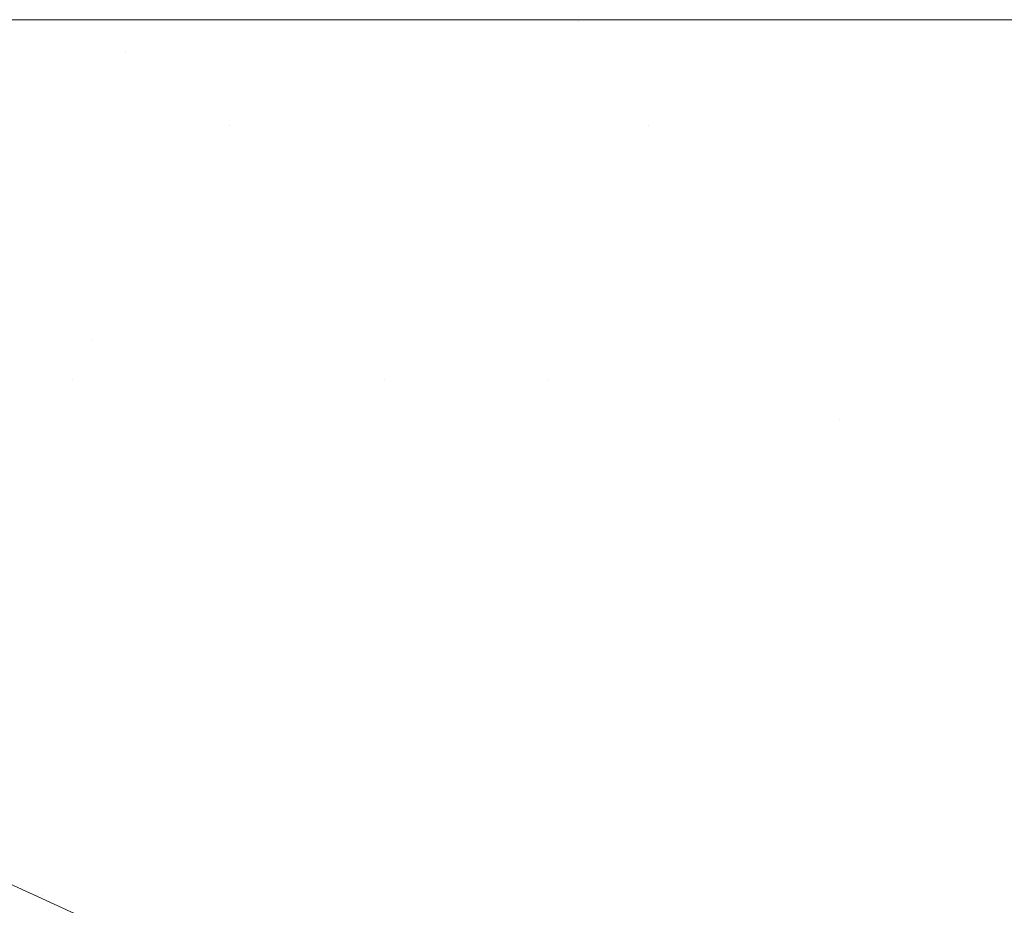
# Model space of a CAD drawing. Header units: centimetres. Extents: x -62 to 63, y 4 to 6.
# Tile 254 of 256: x -20.0695 to -20.0334, y 5.9677 to 6.0002. Entities that reach past the tile are written whole.
import ezdxf

# ---------------------------------------------------------------- set-up
doc = ezdxf.new("R2010")
doc.units = ezdxf.units.CM
doc.header["$LTSCALE"] = 2.54
doc.layers.add('Lucido design-1', color=7, linetype='Continuous')

# ---------------------------------------------------------------- blocks, each defined once
blk = doc.blocks.new('Gruppo-4-1')
at = {"color": 7, "linetype": 'Continuous', "lineweight": 9}
for points, invisible_edges in [([(-61.851453, 6.000144, -2276.319046), (-11.919521, 6.000212, -2276.32217), (-36.885487, 6.000212, -2276.32217)], 9), ([(-61.851453, 6.000144, -2276.319046), (62.978378, 6.000144, -2276.319046), (13.046446, 6.000212, -2276.32217), (-11.919521, 6.000212, -2276.32217)], 11), ([(-61.851453, 6.000144, -2276.319046), (-61.851453, 6.000117, -2276.317808), (62.978378, 6.000117, -2276.317808), (62.978378, 6.000144, -2276.319046)], 10), ([(62.978378, 6.000117, -2276.317808), (-61.851453, 6.000117, -2276.317808), (-61.851453, 5.999831, -2276.313454), (62.978378, 5.999831, -2276.313454)], 5), ([(-36.885487, 6.000212, -2276.32217), (-20.044865, 6.000212, -2276.559498), (-20.053408, 6.000212, -2276.562274), (-20.068416, 6.000212, -2276.567152)], 9), ([(-20.068416, 6.000212, -2276.567152), (-20.089236, 6.000212, -2276.574814), (-36.885487, 6.000212, -2276.32217)], 10), ([(-36.885487, 6.000212, -2276.32217), (-20.018401, 6.000212, -2276.552008), (-20.044865, 6.000212, -2276.559498)], 9), ([(-36.885487, 6.000212, -2276.32217), (-19.988853, 6.000212, -2276.544859), (-20.018401, 6.000212, -2276.552008)], 9), ([(-36.885487, 6.000212, -2276.32217), (-19.956145, 6.000212, -2276.538267), (-19.97734, 6.000212, -2276.542539), (-19.988853, 6.000212, -2276.544859)], 9), ([(-36.885487, 6.000212, -2276.32217), (-19.920337, 6.000212, -2276.532478), (-19.956145, 6.000212, -2276.538267)], 9), ([(-36.885487, 6.000212, -2276.32217), (-19.881663, 6.000212, -2276.527754), (-19.902965, 6.000212, -2276.530356)], 9), ([(-19.902965, 6.000212, -2276.530356), (-19.920337, 6.000212, -2276.532478), (-36.885487, 6.000212, -2276.32217)], 10), ([(-36.885487, 6.000212, -2276.32217), (-19.797695, 6.000212, -2276.522484), (-19.833747, 6.000212, -2276.524053)], 9), ([(-36.885487, 6.000212, -2276.32217), (-19.840565, 6.000212, -2276.52435), (-19.881663, 6.000212, -2276.527754)], 9), ([(-19.77134, 6.000212, -2276.52217), (-19.797695, 6.000212, -2276.522484), (-36.885487, 6.000212, -2276.32217), (-11.919521, 6.000212, -2276.32217)], 10), ([(-19.833747, 6.000212, -2276.524053), (-19.840565, 6.000212, -2276.52435), (-36.885487, 6.000212, -2276.32217)], 10), ([(-20.089236, 6.000212, -2276.574814), (-20.068416, 6.000212, -2276.567152), (-20.049035, 6.000163, -2276.564669), (-20.120044, 6.000163, -2276.592717)], 14), ([(-20.049035, 6.000163, -2276.564669), (-20.044635, 6.000017, -2276.567165), (-20.114518, 6.000017, -2276.594769), (-20.120044, 6.000163, -2276.592717)], 15), ([(-20.109009, 5.999774, -2276.596814), (-20.114518, 6.000017, -2276.594769), (-20.044635, 6.000017, -2276.567165), (-20.040247, 5.999774, -2276.569654)], 15), ([(-20.068416, 6.000212, -2276.567152), (-20.053408, 6.000212, -2276.562274), (-20.049035, 6.000163, -2276.564669)], 10), ([(-20.049035, 6.000163, -2276.564669), (-20.053408, 6.000212, -2276.562274), (-20.044865, 6.000212, -2276.559498)], 9), ([(-19.974151, 6.000163, -2276.545203), (-20.049035, 6.000163, -2276.564669), (-20.018401, 6.000212, -2276.552008), (-19.988853, 6.000212, -2276.544859)], 11), ([(-20.049035, 6.000163, -2276.564669), (-20.044865, 6.000212, -2276.559498), (-20.018401, 6.000212, -2276.552008)], 9), ([(-19.974151, 6.000163, -2276.545203), (-19.970937, 6.000017, -2276.548007), (-20.044635, 6.000017, -2276.567165), (-20.049035, 6.000163, -2276.564669)], 15), ([(-20.040247, 5.999774, -2276.569654), (-20.044635, 6.000017, -2276.567165), (-19.970937, 6.000017, -2276.548007), (-19.967733, 5.999774, -2276.550803)], 15), ([(62.978378, 5.999831, -2276.313454), (-61.851453, 5.999831, -2276.313454), (-61.851453, 5.999356, -2276.309117), (62.978378, 5.999356, -2276.309117)], 5), ([(-20.040247, 5.999774, -2276.569654), (-20.035879, 5.999434, -2276.572131), (-20.103524, 5.999434, -2276.59885), (-20.109009, 5.999774, -2276.596814)], 15), ([(-19.967733, 5.999774, -2276.550803), (-19.964543, 5.999434, -2276.553587), (-20.035879, 5.999434, -2276.572131), (-20.040247, 5.999774, -2276.569654)], 15), ([(62.978378, 5.999356, -2276.309117), (-61.851453, 5.999356, -2276.309117), (-61.851453, 5.998693, -2276.304805), (62.978378, 5.998693, -2276.304805)], 5), ([(-20.103524, 5.999434, -2276.59885), (-20.035879, 5.999434, -2276.572131), (-20.06566, 5.998999, -2276.586691)], 11), ([(-20.06566, 5.998999, -2276.586691), (-20.09807, 5.998999, -2276.600875), (-20.103524, 5.999434, -2276.59885)], 11), ([(-20.035879, 5.999434, -2276.572131), (-20.031536, 5.998999, -2276.574594), (-20.06566, 5.998999, -2276.586691)], 11), ([(-20.031536, 5.998999, -2276.574594), (-20.035879, 5.999434, -2276.572131), (-19.964543, 5.999434, -2276.553587), (-19.961371, 5.998999, -2276.556354)], 15), ([(-20.060784, 5.99847, -2276.588935), (-20.092657, 5.99847, -2276.602884), (-20.09807, 5.998999, -2276.600875), (-20.06566, 5.998999, -2276.586691)], 15), ([(-20.06566, 5.998999, -2276.586691), (-20.031536, 5.998999, -2276.574594), (-20.027225, 5.99847, -2276.577039), (-20.060784, 5.99847, -2276.588935)], 15), ([(62.978378, 5.998693, -2276.304805), (-61.851453, 5.998693, -2276.304805), (-61.851453, 5.997842, -2276.300526), (62.978378, 5.997842, -2276.300526)], 5), ([(-20.05595, 5.997848, -2276.59116), (-20.087291, 5.997848, -2276.604877), (-20.092657, 5.99847, -2276.602884), (-20.060784, 5.99847, -2276.588935)], 15), ([(-20.060784, 5.99847, -2276.588935), (-20.027225, 5.99847, -2276.577039), (-20.022952, 5.997848, -2276.579463), (-20.05595, 5.997848, -2276.59116)], 15), ([(62.978378, 5.997842, -2276.300526), (-61.851453, 5.997842, -2276.300526), (-61.851453, 5.996805, -2276.296288), (62.978378, 5.996805, -2276.296288)], 5), ([(-20.051165, 5.997135, -2276.593363), (-20.081979, 5.997135, -2276.606849), (-20.087291, 5.997848, -2276.604877), (-20.05595, 5.997848, -2276.59116)], 15), ([(-20.05595, 5.997848, -2276.59116), (-20.022952, 5.997848, -2276.579463), (-20.018722, 5.997135, -2276.581862), (-20.051165, 5.997135, -2276.593363)], 15), ([(-20.081979, 5.997135, -2276.606849), (-20.051165, 5.997135, -2276.593363), (-20.061835, 5.996334, -2276.601924)], 11), ([(-20.061835, 5.996334, -2276.601924), (-20.076729, 5.996334, -2276.608798), (-20.081979, 5.997135, -2276.606849)], 11), ([(-20.051165, 5.997135, -2276.593363), (-20.046436, 5.996334, -2276.59554), (-20.061835, 5.996334, -2276.601924)], 11), ([(-20.046436, 5.996334, -2276.59554), (-20.051165, 5.997135, -2276.593363), (-20.018722, 5.997135, -2276.581862), (-20.01454, 5.996334, -2276.584234)], 15), ([(62.978378, 5.996805, -2276.296288), (-61.851453, 5.996805, -2276.296288), (-61.851453, 5.995584, -2276.292099), (62.978378, 5.995584, -2276.292099)], 5), ([(-20.056906, 5.995446, -2276.603964), (-20.071547, 5.995446, -2276.610721), (-20.076729, 5.996334, -2276.608798), (-20.061835, 5.996334, -2276.601924)], 15), ([(-20.061835, 5.996334, -2276.601924), (-20.046436, 5.996334, -2276.59554), (-20.041768, 5.995446, -2276.597689), (-20.056906, 5.995446, -2276.603964)], 15), ([(-20.046436, 5.996334, -2276.59554), (-20.01454, 5.996334, -2276.584234), (-20.026237, 5.995446, -2276.591894)], 11), ([(-20.026237, 5.995446, -2276.591894), (-20.041768, 5.995446, -2276.597689), (-20.046436, 5.996334, -2276.59554)], 11), ([(62.978378, 5.995584, -2276.292099), (-61.851453, 5.995584, -2276.292099), (-61.851453, 5.994181, -2276.287968), (62.978378, 5.994181, -2276.287968)], 5), ([(-20.085581, 5.995446, -2276.617957), (-20.071547, 5.995446, -2276.610721), (-20.06644, 5.994473, -2276.612617), (-20.080235, 5.994473, -2276.619729)], 15), ([(-20.052048, 5.994473, -2276.605975), (-20.06644, 5.994473, -2276.612617), (-20.071547, 5.995446, -2276.610721), (-20.056906, 5.995446, -2276.603964)], 15), ([(-20.056906, 5.995446, -2276.603964), (-20.041768, 5.995446, -2276.597689), (-20.037167, 5.994473, -2276.599806), (-20.052048, 5.994473, -2276.605975)], 15), ([(-20.021901, 5.994473, -2276.59411), (-20.037167, 5.994473, -2276.599806), (-20.041768, 5.995446, -2276.597689), (-20.026237, 5.995446, -2276.591894)], 15), ([(-20.080235, 5.994473, -2276.619729), (-20.06644, 5.994473, -2276.612617), (-20.061414, 5.99342, -2276.614483), (-20.074974, 5.99342, -2276.621474)], 15), ([(-20.047267, 5.99342, -2276.607954), (-20.061414, 5.99342, -2276.614483), (-20.06644, 5.994473, -2276.612617), (-20.052048, 5.994473, -2276.605975)], 15), ([(-20.052048, 5.994473, -2276.605975), (-20.037167, 5.994473, -2276.599806), (-20.03264, 5.99342, -2276.60189), (-20.047267, 5.99342, -2276.607954)], 15), ([(-20.017633, 5.99342, -2276.596291), (-20.03264, 5.99342, -2276.60189), (-20.037167, 5.994473, -2276.599806), (-20.021901, 5.994473, -2276.59411)], 15), ([(62.978378, 5.994181, -2276.287968), (-61.851453, 5.994181, -2276.287968), (-61.851453, 5.9926, -2276.283902), (62.978378, 5.9926, -2276.283902)], 5), ([(-20.074974, 5.99342, -2276.621474), (-20.061414, 5.99342, -2276.614483), (-20.056474, 5.992287, -2276.616317), (-20.069804, 5.992287, -2276.623189)], 15), ([(-20.042568, 5.992287, -2276.609899), (-20.056474, 5.992287, -2276.616317), (-20.061414, 5.99342, -2276.614483), (-20.047267, 5.99342, -2276.607954)], 15), ([(-20.047267, 5.99342, -2276.607954), (-20.03264, 5.99342, -2276.60189), (-20.02819, 5.992287, -2276.603939), (-20.042568, 5.992287, -2276.609899)], 15), ([(62.978378, 5.9926, -2276.283902), (-61.851453, 5.9926, -2276.283902), (-61.851453, 5.990843, -2276.279908), (62.978378, 5.990843, -2276.279908)], 5), ([(-20.06473, 5.991079, -2276.624872), (-20.077162, 5.991079, -2276.632064), (-20.082451, 5.992287, -2276.630506), (-20.069804, 5.992287, -2276.623189)], 15), ([(-20.069804, 5.992287, -2276.623189), (-20.056474, 5.992287, -2276.616317), (-20.051627, 5.991079, -2276.618117), (-20.06473, 5.991079, -2276.624872)], 15), ([(-20.037957, 5.991079, -2276.611808), (-20.051627, 5.991079, -2276.618117), (-20.056474, 5.992287, -2276.616317), (-20.042568, 5.992287, -2276.609899)], 15), ([(-20.042568, 5.992287, -2276.609899), (-20.02819, 5.992287, -2276.603939), (-20.023824, 5.991079, -2276.605949), (-20.037957, 5.991079, -2276.611808)], 15), ([(-20.071978, 5.989798, -2276.633592), (-20.077162, 5.991079, -2276.632064), (-20.06473, 5.991079, -2276.624872), (-20.059757, 5.989798, -2276.626521)], 15), ([(-20.059757, 5.989798, -2276.626521), (-20.06473, 5.991079, -2276.624872), (-20.051627, 5.991079, -2276.618117), (-20.046876, 5.989798, -2276.61988)], 15), ([(-20.033438, 5.989798, -2276.613678), (-20.046876, 5.989798, -2276.61988), (-20.051627, 5.991079, -2276.618117), (-20.037957, 5.991079, -2276.611808)], 15), ([(-20.037957, 5.991079, -2276.611808), (-20.023824, 5.991079, -2276.605949), (-20.019544, 5.989798, -2276.607918), (-20.033438, 5.989798, -2276.613678)], 15), ([(62.978378, 5.990843, -2276.279908), (-61.851453, 5.990843, -2276.279908), (-61.851453, 5.988913, -2276.275995), (62.978378, 5.988913, -2276.275995)], 5), ([(-20.071978, 5.989798, -2276.633592), (-20.066906, 5.988447, -2276.635086), (-20.07817, 5.988447, -2276.642447), (-20.083436, 5.989798, -2276.641079)], 15), ([(-20.059757, 5.989798, -2276.626521), (-20.054891, 5.988447, -2276.628135), (-20.066906, 5.988447, -2276.635086), (-20.071978, 5.989798, -2276.633592)], 15), ([(-20.046876, 5.989798, -2276.61988), (-20.042227, 5.988447, -2276.621606), (-20.054891, 5.988447, -2276.628135), (-20.059757, 5.989798, -2276.626521)], 15), ([(-20.029016, 5.988447, -2276.615509), (-20.042227, 5.988447, -2276.621606), (-20.046876, 5.989798, -2276.61988), (-20.033438, 5.989798, -2276.613678)], 15), ([(-20.033438, 5.989798, -2276.613678), (-20.019544, 5.989798, -2276.607918), (-20.015357, 5.988447, -2276.609846), (-20.029016, 5.988447, -2276.615509)], 15), ([(62.978378, 5.988913, -2276.275995), (-61.851453, 5.988913, -2276.275995), (-61.851453, 5.986815, -2276.27217), (62.978378, 5.986815, -2276.27217)], 5), ([(-20.07817, 5.988447, -2276.642447), (-20.066906, 5.988447, -2276.635086), (-20.067585, 5.987031, -2276.640116)], 11), ([(-20.067585, 5.987031, -2276.640116), (-20.073025, 5.987031, -2276.643784), (-20.07817, 5.988447, -2276.642447)], 11), ([(-20.066906, 5.988447, -2276.635086), (-20.061949, 5.987031, -2276.636546), (-20.067585, 5.987031, -2276.640116)], 11), ([(-20.066906, 5.988447, -2276.635086), (-20.054891, 5.988447, -2276.628135), (-20.056128, 5.987031, -2276.633078)], 11), ([(-20.056128, 5.987031, -2276.633078), (-20.061949, 5.987031, -2276.636546), (-20.066906, 5.988447, -2276.635086)], 11), ([(-20.054891, 5.988447, -2276.628135), (-20.050136, 5.987031, -2276.629712), (-20.056128, 5.987031, -2276.633078)], 11), ([(-20.050136, 5.987031, -2276.629712), (-20.054891, 5.988447, -2276.628135), (-20.042227, 5.988447, -2276.621606), (-20.037684, 5.987031, -2276.623292)], 15), ([(-20.037684, 5.987031, -2276.623292), (-20.042227, 5.988447, -2276.621606), (-20.029016, 5.988447, -2276.615509), (-20.024695, 5.987031, -2276.617297)], 15), ([(-20.078254, 5.987031, -2276.647548), (-20.073025, 5.987031, -2276.643784), (-20.068003, 5.985551, -2276.645089), (-20.073146, 5.985551, -2276.64879)], 15), ([(-20.062655, 5.985551, -2276.641482), (-20.068003, 5.985551, -2276.645089), (-20.073025, 5.987031, -2276.643784), (-20.067585, 5.987031, -2276.640116)], 15), ([(-20.067585, 5.987031, -2276.640116), (-20.061949, 5.987031, -2276.636546), (-20.057112, 5.985551, -2276.637972), (-20.062655, 5.985551, -2276.641482)], 15), ([(-20.051388, 5.985551, -2276.634561), (-20.057112, 5.985551, -2276.637972), (-20.061949, 5.987031, -2276.636546), (-20.056128, 5.987031, -2276.633078)], 15), ([(-20.056128, 5.987031, -2276.633078), (-20.050136, 5.987031, -2276.629712), (-20.045495, 5.985551, -2276.63125), (-20.051388, 5.985551, -2276.634561)], 15), ([(-20.050136, 5.987031, -2276.629712), (-20.037684, 5.987031, -2276.623292), (-20.039445, 5.985551, -2276.628043)], 11), ([(-20.039445, 5.985551, -2276.628043), (-20.045495, 5.985551, -2276.63125), (-20.050136, 5.987031, -2276.629712)], 11), ([(-20.037684, 5.987031, -2276.623292), (-20.033251, 5.985551, -2276.624938), (-20.039445, 5.985551, -2276.628043)], 11), ([(-20.024695, 5.987031, -2276.617297), (-20.020478, 5.985551, -2276.619043), (-20.033251, 5.985551, -2276.624938), (-20.037684, 5.987031, -2276.623292)], 15), ([(62.978378, 5.986815, -2276.27217), (-61.851453, 5.986815, -2276.27217), (-61.851453, 5.984551, -2276.26844), (62.978378, 5.984551, -2276.26844)], 5), ([(-20.068167, 5.984013, -2276.65), (-20.073011, 5.984013, -2276.65373), (-20.07807, 5.985551, -2276.652583), (-20.073146, 5.985551, -2276.64879)], 15), ([(-20.073146, 5.985551, -2276.64879), (-20.068003, 5.985551, -2276.645089), (-20.06311, 5.984013, -2276.64636), (-20.068167, 5.984013, -2276.65)], 15), ([(-20.057849, 5.984013, -2276.642813), (-20.06311, 5.984013, -2276.64636), (-20.068003, 5.985551, -2276.645089), (-20.062655, 5.985551, -2276.641482)], 15), ([(-20.062655, 5.985551, -2276.641482), (-20.057112, 5.985551, -2276.637972), (-20.052398, 5.984013, -2276.63936), (-20.057849, 5.984013, -2276.642813)], 15), ([(-20.046769, 5.984013, -2276.636006), (-20.052398, 5.984013, -2276.63936), (-20.057112, 5.985551, -2276.637972), (-20.051388, 5.985551, -2276.634561)], 15), ([(-20.051388, 5.985551, -2276.634561), (-20.045495, 5.985551, -2276.63125), (-20.040973, 5.984013, -2276.63275), (-20.046769, 5.984013, -2276.636006)], 15), ([(-20.035023, 5.984013, -2276.629595), (-20.040973, 5.984013, -2276.63275), (-20.045495, 5.985551, -2276.63125), (-20.039445, 5.985551, -2276.628043)], 15), ([(-20.039445, 5.985551, -2276.628043), (-20.033251, 5.985551, -2276.624938), (-20.028931, 5.984013, -2276.626542), (-20.035023, 5.984013, -2276.629595)], 15), ([(62.978378, 5.984551, -2276.26844), (-61.851453, 5.984551, -2276.26844), (-61.851453, 5.982127, -2276.264812), (62.978378, 5.982127, -2276.264812)], 5), ([(-20.077628, 5.984013, -2276.657548), (-20.073011, 5.984013, -2276.65373), (-20.068087, 5.982418, -2276.654847), (-20.072629, 5.982418, -2276.658602)], 15), ([(-20.063323, 5.982418, -2276.651178), (-20.068087, 5.982418, -2276.654847), (-20.073011, 5.984013, -2276.65373), (-20.068167, 5.984013, -2276.65)], 15), ([(-20.068167, 5.984013, -2276.65), (-20.06311, 5.984013, -2276.64636), (-20.058348, 5.982418, -2276.647597), (-20.063323, 5.982418, -2276.651178)], 15), ([(-20.053173, 5.982418, -2276.644108), (-20.058348, 5.982418, -2276.647597), (-20.06311, 5.984013, -2276.64636), (-20.057849, 5.984013, -2276.642813)], 15), ([(-20.057849, 5.984013, -2276.642813), (-20.052398, 5.984013, -2276.63936), (-20.047811, 5.982418, -2276.640712), (-20.053173, 5.982418, -2276.644108)], 15), ([(-20.042274, 5.982418, -2276.637412), (-20.047811, 5.982418, -2276.640712), (-20.052398, 5.984013, -2276.63936), (-20.046769, 5.984013, -2276.636006)], 15), ([(-20.046769, 5.984013, -2276.636006), (-20.040973, 5.984013, -2276.63275), (-20.036572, 5.982418, -2276.63421), (-20.042274, 5.982418, -2276.637412)], 15), ([(-20.030719, 5.982418, -2276.631106), (-20.036572, 5.982418, -2276.63421), (-20.040973, 5.984013, -2276.63275), (-20.035023, 5.984013, -2276.629595)], 15), ([(-20.035023, 5.984013, -2276.629595), (-20.028931, 5.984013, -2276.626542), (-20.024727, 5.982418, -2276.628103), (-20.030719, 5.982418, -2276.631106)], 15), ([(-20.067771, 5.980772, -2276.659627), (-20.07201, 5.980772, -2276.663402), (-20.076937, 5.982418, -2276.662439), (-20.072629, 5.982418, -2276.658602)], 15), ([(-20.072629, 5.982418, -2276.658602), (-20.068087, 5.982418, -2276.654847), (-20.063302, 5.980772, -2276.655933), (-20.067771, 5.980772, -2276.659627)], 15), ([(-20.058615, 5.980772, -2276.652323), (-20.063302, 5.980772, -2276.655933), (-20.068087, 5.982418, -2276.654847), (-20.063323, 5.982418, -2276.651178)], 15), ([(-20.063323, 5.982418, -2276.651178), (-20.058348, 5.982418, -2276.647597), (-20.05372, 5.980772, -2276.6488), (-20.058615, 5.980772, -2276.652323)], 15), ([(-20.048629, 5.980772, -2276.645366), (-20.05372, 5.980772, -2276.6488), (-20.058348, 5.982418, -2276.647597), (-20.053173, 5.982418, -2276.644108)], 15), ([(-20.053173, 5.982418, -2276.644108), (-20.047811, 5.982418, -2276.640712), (-20.043353, 5.980772, -2276.642025), (-20.048629, 5.980772, -2276.645366)], 15), ([(-20.037905, 5.980772, -2276.638779), (-20.043353, 5.980772, -2276.642025), (-20.047811, 5.982418, -2276.640712), (-20.042274, 5.982418, -2276.637412)], 15), ([(-20.042274, 5.982418, -2276.637412), (-20.036572, 5.982418, -2276.63421), (-20.032296, 5.980772, -2276.635628), (-20.037905, 5.980772, -2276.638779)], 15), ([(-20.026537, 5.980772, -2276.632574), (-20.032296, 5.980772, -2276.635628), (-20.036572, 5.982418, -2276.63421), (-20.030719, 5.982418, -2276.631106)], 15), ([(62.978378, 5.982127, -2276.264812), (-61.851453, 5.982127, -2276.264812), (-61.851453, 5.979547, -2276.261294), (62.978378, 5.979547, -2276.261294)], 5), ([(-20.076008, 5.980772, -2276.667255), (-20.07201, 5.980772, -2276.663402), (-20.067228, 5.979077, -2276.664337), (-20.071162, 5.979077, -2276.668128)], 15), ([(-20.063057, 5.979077, -2276.660622), (-20.067228, 5.979077, -2276.664337), (-20.07201, 5.980772, -2276.663402), (-20.067771, 5.980772, -2276.659627)], 15), ([(-20.067771, 5.980772, -2276.659627), (-20.063302, 5.980772, -2276.655933), (-20.058659, 5.979077, -2276.656986), (-20.063057, 5.979077, -2276.660622)], 15), ([(-20.054046, 5.979077, -2276.653434), (-20.058659, 5.979077, -2276.656986), (-20.063302, 5.980772, -2276.655933), (-20.058615, 5.980772, -2276.652323)], 15), ([(-20.058615, 5.980772, -2276.652323), (-20.05372, 5.980772, -2276.6488), (-20.049229, 5.979077, -2276.649967), (-20.054046, 5.979077, -2276.653434)], 15), ([(-20.044219, 5.979077, -2276.646588), (-20.049229, 5.979077, -2276.649967), (-20.05372, 5.980772, -2276.6488), (-20.048629, 5.980772, -2276.645366)], 15), ([(-20.048629, 5.980772, -2276.645366), (-20.043353, 5.980772, -2276.642025), (-20.039027, 5.979077, -2276.6433), (-20.044219, 5.979077, -2276.646588)], 15), ([(-20.033666, 5.979077, -2276.640105), (-20.039027, 5.979077, -2276.6433), (-20.043353, 5.980772, -2276.642025), (-20.037905, 5.980772, -2276.638779)], 15), ([(-20.037905, 5.980772, -2276.638779), (-20.032296, 5.980772, -2276.635628), (-20.028146, 5.979077, -2276.637004), (-20.033666, 5.979077, -2276.640105)], 15), ([(62.978378, 5.979547, -2276.261294), (-61.851453, 5.979547, -2276.261294), (-61.851453, 5.976816, -2276.257891), (62.978378, 5.976816, -2276.257891)], 5), ([(-20.066467, 5.977336, -2276.668974), (-20.070097, 5.977336, -2276.672777), (-20.07485, 5.979077, -2276.671991), (-20.071162, 5.979077, -2276.668128)], 15), ([(-20.071162, 5.979077, -2276.668128), (-20.067228, 5.979077, -2276.664337), (-20.062594, 5.977336, -2276.665243), (-20.066467, 5.977336, -2276.668974)], 15), ([(-20.058488, 5.977336, -2276.661586), (-20.062594, 5.977336, -2276.665243), (-20.067228, 5.979077, -2276.664337), (-20.063057, 5.979077, -2276.660622)], 15), ([(-20.063057, 5.979077, -2276.660622), (-20.058659, 5.979077, -2276.656986), (-20.054159, 5.977336, -2276.658007), (-20.058488, 5.977336, -2276.661586)], 15), ([(-20.049619, 5.977336, -2276.65451), (-20.054159, 5.977336, -2276.658007), (-20.058659, 5.979077, -2276.656986), (-20.054046, 5.979077, -2276.653434)], 15), ([(-20.054046, 5.979077, -2276.653434), (-20.049229, 5.979077, -2276.649967), (-20.044877, 5.977336, -2276.651097), (-20.049619, 5.977336, -2276.65451)], 15), ([(-20.039945, 5.977336, -2276.647772), (-20.044877, 5.977336, -2276.651097), (-20.049229, 5.979077, -2276.649967), (-20.044219, 5.979077, -2276.646588)], 15), ([(-20.044219, 5.979077, -2276.646588), (-20.039027, 5.979077, -2276.6433), (-20.034835, 5.977336, -2276.644535), (-20.039945, 5.977336, -2276.647772)], 15), ([(-20.029557, 5.977336, -2276.64139), (-20.034835, 5.977336, -2276.644535), (-20.039027, 5.979077, -2276.6433), (-20.033666, 5.979077, -2276.640105)], 15), ([(-20.033666, 5.979077, -2276.640105), (-20.028146, 5.979077, -2276.637004), (-20.024124, 5.977336, -2276.638338), (-20.029557, 5.977336, -2276.64139)], 15), ([(-20.073474, 5.977336, -2276.676646), (-20.068822, 5.975554, -2276.677347), (-20.071891, 5.975554, -2276.681218), (-20.076591, 5.977336, -2276.680577)], 15), ([(-20.070097, 5.977336, -2276.672777), (-20.065497, 5.975554, -2276.673537), (-20.068822, 5.975554, -2276.677347), (-20.073474, 5.977336, -2276.676646)], 15), ([(-20.061923, 5.975554, -2276.669793), (-20.065497, 5.975554, -2276.673537), (-20.070097, 5.977336, -2276.672777), (-20.066467, 5.977336, -2276.668974)], 15), ([(-20.066467, 5.977336, -2276.668974), (-20.062594, 5.977336, -2276.665243), (-20.058109, 5.975554, -2276.666119), (-20.061923, 5.975554, -2276.669793)], 15), ([(-20.054067, 5.975554, -2276.662519), (-20.058109, 5.975554, -2276.666119), (-20.062594, 5.977336, -2276.665243), (-20.058488, 5.977336, -2276.661586)], 15), ([(-20.058488, 5.977336, -2276.661586), (-20.054159, 5.977336, -2276.658007), (-20.049805, 5.975554, -2276.658995), (-20.054067, 5.975554, -2276.662519)], 15), ([(-20.045334, 5.975554, -2276.655552), (-20.049805, 5.975554, -2276.658995), (-20.054159, 5.977336, -2276.658007), (-20.049619, 5.977336, -2276.65451)], 15), ([(-20.049619, 5.977336, -2276.65451), (-20.044877, 5.977336, -2276.651097), (-20.040665, 5.975554, -2276.652192), (-20.045334, 5.975554, -2276.655552)], 15), ([(-20.03581, 5.975554, -2276.648917), (-20.040665, 5.975554, -2276.652192), (-20.044877, 5.977336, -2276.651097), (-20.039945, 5.977336, -2276.647772)], 15), ([(-20.039945, 5.977336, -2276.647772), (-20.034835, 5.977336, -2276.644535), (-20.030778, 5.975554, -2276.645731), (-20.03581, 5.975554, -2276.648917)], 15), ([(-20.025581, 5.975554, -2276.642634), (-20.030778, 5.975554, -2276.645731), (-20.034835, 5.977336, -2276.644535), (-20.029557, 5.977336, -2276.64139)], 15), ([(62.978378, 5.976816, -2276.257891), (-61.851453, 5.976816, -2276.257891), (-61.851453, 5.97394, -2276.254611), (62.978378, 5.97394, -2276.254611)], 5), ([(-20.070109, 5.973735, -2276.685705), (-20.074693, 5.975554, -2276.685145), (-20.071891, 5.975554, -2276.681218), (-20.067349, 5.973735, -2276.681837)], 15), ([(-20.067349, 5.973735, -2276.681837), (-20.071891, 5.975554, -2276.681218), (-20.068822, 5.975554, -2276.677347), (-20.064327, 5.973735, -2276.678024)], 15), ([(-20.064327, 5.973735, -2276.678024), (-20.068822, 5.975554, -2276.677347), (-20.065497, 5.975554, -2276.673537), (-20.061051, 5.973735, -2276.674272)], 15), ([(-20.057531, 5.973735, -2276.670585), (-20.061051, 5.973735, -2276.674272), (-20.065497, 5.975554, -2276.673537), (-20.061923, 5.975554, -2276.669793)], 15), ([(-20.061923, 5.975554, -2276.669793), (-20.058109, 5.975554, -2276.666119), (-20.053775, 5.973735, -2276.666966), (-20.057531, 5.973735, -2276.670585)], 15), ([(-20.049794, 5.973735, -2276.66342), (-20.053775, 5.973735, -2276.666966), (-20.058109, 5.975554, -2276.666119), (-20.054067, 5.975554, -2276.662519)], 15), ([(-20.054067, 5.975554, -2276.662519), (-20.049805, 5.975554, -2276.658995), (-20.045596, 5.973735, -2276.65995), (-20.049794, 5.973735, -2276.66342)], 15), ([(-20.041193, 5.973735, -2276.656559), (-20.045596, 5.973735, -2276.65995), (-20.049805, 5.975554, -2276.658995), (-20.045334, 5.975554, -2276.655552)], 15), ([(-20.045334, 5.975554, -2276.655552), (-20.040665, 5.975554, -2276.652192), (-20.036595, 5.973735, -2276.653249), (-20.041193, 5.973735, -2276.656559)], 15), ([(-20.031813, 5.973735, -2276.650024), (-20.036595, 5.973735, -2276.653249), (-20.040665, 5.975554, -2276.652192), (-20.03581, 5.975554, -2276.648917)], 15), ([(-20.03581, 5.975554, -2276.648917), (-20.030778, 5.975554, -2276.645731), (-20.026857, 5.973735, -2276.646886), (-20.031813, 5.973735, -2276.650024)], 15), ([(62.978378, 5.97394, -2276.254611), (-61.851453, 5.97394, -2276.254611), (-61.851453, 5.970923, -2276.251459), (62.978378, 5.970923, -2276.251459)], 5), ([(-20.0726, 5.973735, -2276.689624), (-20.068139, 5.97188, -2276.690106), (-20.070321, 5.97188, -2276.694012), (-20.074815, 5.973735, -2276.693589)], 15), ([(-20.070109, 5.973735, -2276.685705), (-20.065685, 5.97188, -2276.686245), (-20.068139, 5.97188, -2276.690106), (-20.0726, 5.973735, -2276.689624)], 15), ([(-20.067349, 5.973735, -2276.681837), (-20.062965, 5.97188, -2276.682434), (-20.065685, 5.97188, -2276.686245), (-20.070109, 5.973735, -2276.685705)], 15), ([(-20.064327, 5.973735, -2276.678024), (-20.059988, 5.97188, -2276.678678), (-20.062965, 5.97188, -2276.682434), (-20.067349, 5.973735, -2276.681837)], 15), ([(-20.061051, 5.973735, -2276.674272), (-20.056761, 5.97188, -2276.674981), (-20.059988, 5.97188, -2276.678678), (-20.064327, 5.973735, -2276.678024)], 15), ([(-20.053293, 5.97188, -2276.671349), (-20.056761, 5.97188, -2276.674981), (-20.061051, 5.973735, -2276.674272), (-20.057531, 5.973735, -2276.670585)], 15), ([(-20.057531, 5.973735, -2276.670585), (-20.053775, 5.973735, -2276.666966), (-20.049593, 5.97188, -2276.667784), (-20.053293, 5.97188, -2276.671349)], 15), ([(-20.04567, 5.97188, -2276.66429), (-20.049593, 5.97188, -2276.667784), (-20.053775, 5.973735, -2276.666966), (-20.049794, 5.973735, -2276.66342)], 15), ([(-20.049794, 5.973735, -2276.66342), (-20.045596, 5.973735, -2276.65995), (-20.041535, 5.97188, -2276.660871), (-20.04567, 5.97188, -2276.66429)], 15), ([(-20.037197, 5.97188, -2276.65753), (-20.041535, 5.97188, -2276.660871), (-20.045596, 5.973735, -2276.65995), (-20.041193, 5.973735, -2276.656559)], 15), ([(-20.041193, 5.973735, -2276.656559), (-20.036595, 5.973735, -2276.653249), (-20.032667, 5.97188, -2276.65427), (-20.037197, 5.97188, -2276.65753)], 15), ([(-20.027956, 5.97188, -2276.651093), (-20.032667, 5.97188, -2276.65427), (-20.036595, 5.973735, -2276.653249), (-20.031813, 5.973735, -2276.650024)], 15), ([(-20.070777, 5.969994, -2276.706186), (-20.075178, 5.97188, -2276.705951), (-20.073846, 5.97188, -2276.70194), (-20.069464, 5.969994, -2276.702233)], 15), ([(-20.069464, 5.969994, -2276.702233), (-20.073846, 5.97188, -2276.70194), (-20.072225, 5.97188, -2276.697959), (-20.067867, 5.969994, -2276.69831)], 15), ([(-20.067867, 5.969994, -2276.69831), (-20.072225, 5.97188, -2276.697959), (-20.070321, 5.97188, -2276.694012), (-20.06599, 5.969994, -2276.69442)], 15), ([(-20.06599, 5.969994, -2276.69442), (-20.070321, 5.97188, -2276.694012), (-20.068139, 5.97188, -2276.690106), (-20.06384, 5.969994, -2276.69057)], 15), ([(-20.06384, 5.969994, -2276.69057), (-20.068139, 5.97188, -2276.690106), (-20.065685, 5.97188, -2276.686245), (-20.061421, 5.969994, -2276.686765)], 15), ([(-20.061421, 5.969994, -2276.686765), (-20.065685, 5.97188, -2276.686245), (-20.062965, 5.97188, -2276.682434), (-20.058741, 5.969994, -2276.683009)], 15), ([(-20.055807, 5.969994, -2276.679308), (-20.058741, 5.969994, -2276.683009), (-20.062965, 5.97188, -2276.682434), (-20.059988, 5.97188, -2276.678678)], 15), ([(-20.059988, 5.97188, -2276.678678), (-20.056761, 5.97188, -2276.674981), (-20.052627, 5.969994, -2276.675665), (-20.055807, 5.969994, -2276.679308)], 15), ([(-20.049209, 5.969994, -2276.672085), (-20.052627, 5.969994, -2276.675665), (-20.056761, 5.97188, -2276.674981), (-20.053293, 5.97188, -2276.671349)], 15), ([(-20.053293, 5.97188, -2276.671349), (-20.049593, 5.97188, -2276.667784), (-20.045563, 5.969994, -2276.668572), (-20.049209, 5.969994, -2276.672085)], 15), ([(-20.041697, 5.969994, -2276.665128), (-20.045563, 5.969994, -2276.668572), (-20.049593, 5.97188, -2276.667784), (-20.04567, 5.97188, -2276.66429)], 15), ([(-20.04567, 5.97188, -2276.66429), (-20.041535, 5.97188, -2276.660871), (-20.037621, 5.969994, -2276.661759), (-20.041697, 5.969994, -2276.665128)], 15), ([(-20.033346, 5.969994, -2276.658466), (-20.037621, 5.969994, -2276.661759), (-20.041535, 5.97188, -2276.660871), (-20.037197, 5.97188, -2276.65753)], 15), ([(-20.037197, 5.97188, -2276.65753), (-20.032667, 5.97188, -2276.65427), (-20.028882, 5.969994, -2276.655253), (-20.033346, 5.969994, -2276.658466)], 15), ([(62.978378, 5.970923, -2276.251459), (-61.851453, 5.970923, -2276.251459), (-61.851453, 5.967771, -2276.248442), (62.978378, 5.967771, -2276.248442)], 5), ([(-20.068875, 5.968041, -2276.92217), (-20.073654, 5.970224, -2276.92217), (-20.073654, 5.970224, -2276.72217), (-20.068875, 5.968041, -2276.72217)], 10), ([(-20.068875, 5.968041, -2276.72217), (-20.073654, 5.970224, -2276.72217), (-20.072978, 5.969994, -2276.718159)], 10), ([(-20.073146, 5.969986, -2276.923732), (-20.073654, 5.970224, -2276.92217), (-20.068875, 5.968041, -2276.92217)], 9), ([(-20.069047, 5.968006, -2276.926855), (-20.069194, 5.967948, -2276.928414), (-20.073454, 5.969858, -2276.928414), (-20.07331, 5.969918, -2276.926855)], 15), ([(-20.07331, 5.969918, -2276.926855), (-20.073208, 5.96996, -2276.925294), (-20.068941, 5.968048, -2276.925294), (-20.069047, 5.968006, -2276.926855)], 15), ([(-20.068878, 5.968073, -2276.923732), (-20.068941, 5.968048, -2276.925294), (-20.073208, 5.96996, -2276.925294), (-20.073146, 5.969986, -2276.923732)], 15), ([(-20.068875, 5.968041, -2276.92217), (-20.068878, 5.968073, -2276.923732), (-20.073146, 5.969986, -2276.923732)], 11), ([(-20.072537, 5.969994, -2276.714154), (-20.068277, 5.968081, -2276.714268), (-20.068712, 5.968081, -2276.718216), (-20.072978, 5.969994, -2276.718159)], 15), ([(-20.072978, 5.969994, -2276.718159), (-20.068712, 5.968081, -2276.718216), (-20.068875, 5.968041, -2276.72217)], 11), ([(-20.071802, 5.969994, -2276.710161), (-20.067552, 5.968081, -2276.710331), (-20.068277, 5.968081, -2276.714268), (-20.072537, 5.969994, -2276.714154)], 15), ([(-20.070777, 5.969994, -2276.706186), (-20.066542, 5.968081, -2276.706412), (-20.067552, 5.968081, -2276.710331), (-20.071802, 5.969994, -2276.710161)], 15), ([(-20.069464, 5.969994, -2276.702233), (-20.065247, 5.968081, -2276.702515), (-20.066542, 5.968081, -2276.706412), (-20.070777, 5.969994, -2276.706186)], 15), ([(-20.067867, 5.969994, -2276.69831), (-20.063673, 5.968081, -2276.698647), (-20.065247, 5.968081, -2276.702515), (-20.069464, 5.969994, -2276.702233)], 15), ([(-20.06599, 5.969994, -2276.69442), (-20.061823, 5.968081, -2276.694813), (-20.063673, 5.968081, -2276.698647), (-20.067867, 5.969994, -2276.69831)], 15), ([(-20.06384, 5.969994, -2276.69057), (-20.059703, 5.968081, -2276.691017), (-20.061823, 5.968081, -2276.694813), (-20.06599, 5.969994, -2276.69442)], 15), ([(-20.061421, 5.969994, -2276.686765), (-20.057318, 5.968081, -2276.687266), (-20.059703, 5.968081, -2276.691017), (-20.06384, 5.969994, -2276.69057)], 15), ([(-20.058741, 5.969994, -2276.683009), (-20.054676, 5.968081, -2276.683563), (-20.057318, 5.968081, -2276.687266), (-20.061421, 5.969994, -2276.686765)], 15), ([(-20.051784, 5.968081, -2276.679914), (-20.054676, 5.968081, -2276.683563), (-20.058741, 5.969994, -2276.683009), (-20.055807, 5.969994, -2276.679308)], 15), ([(-20.055807, 5.969994, -2276.679308), (-20.052627, 5.969994, -2276.675665), (-20.048648, 5.968081, -2276.676323), (-20.051784, 5.968081, -2276.679914)], 15), ([(-20.045279, 5.968081, -2276.672793), (-20.048648, 5.968081, -2276.676323), (-20.052627, 5.969994, -2276.675665), (-20.049209, 5.969994, -2276.672085)], 15), ([(-20.049209, 5.969994, -2276.672085), (-20.045563, 5.969994, -2276.668572), (-20.041684, 5.968081, -2276.66933), (-20.045279, 5.968081, -2276.672793)], 15), ([(-20.037873, 5.968081, -2276.665935), (-20.041684, 5.968081, -2276.66933), (-20.045563, 5.969994, -2276.668572), (-20.041697, 5.969994, -2276.665128)], 15), ([(-20.041697, 5.969994, -2276.665128), (-20.037621, 5.969994, -2276.661759), (-20.033855, 5.968081, -2276.662614), (-20.037873, 5.968081, -2276.665935)], 15), ([(-20.029641, 5.968081, -2276.659367), (-20.033855, 5.968081, -2276.662614), (-20.037621, 5.969994, -2276.661759), (-20.033346, 5.969994, -2276.658466)], 15), ([(-20.069383, 5.967874, -2276.929971), (-20.069614, 5.967783, -2276.931524), (-20.073864, 5.969688, -2276.931524), (-20.073639, 5.969782, -2276.929971)], 15), ([(-20.073639, 5.969782, -2276.929971), (-20.073454, 5.969858, -2276.928414), (-20.069194, 5.967948, -2276.928414), (-20.069383, 5.967874, -2276.929971)], 15), ([(62.978378, 5.967771, -2276.248442), (-61.851453, 5.967771, -2276.248442), (-61.851453, 5.964491, -2276.245566), (62.978378, 5.964491, -2276.245566)], 5), ([(-20.069887, 5.967676, -2276.933075), (-20.069614, 5.967783, -2276.931524), (-20.065531, 5.965854, -2276.931524), (-20.06581, 5.96575, -2276.933075)], 15), ([(-20.065294, 5.965942, -2276.929971), (-20.065531, 5.965854, -2276.931524), (-20.069614, 5.967783, -2276.931524), (-20.069383, 5.967874, -2276.929971)], 15), ([(-20.069383, 5.967874, -2276.929971), (-20.069194, 5.967948, -2276.928414), (-20.0651, 5.966014, -2276.928414), (-20.065294, 5.965942, -2276.929971)], 15), ([(-20.06495, 5.96607, -2276.926855), (-20.0651, 5.966014, -2276.928414), (-20.069194, 5.967948, -2276.928414), (-20.069047, 5.968006, -2276.926855)], 15), ([(-20.069047, 5.968006, -2276.926855), (-20.068941, 5.968048, -2276.925294), (-20.064842, 5.966111, -2276.925294), (-20.06495, 5.96607, -2276.926855)], 15), ([(-20.064777, 5.966135, -2276.923732), (-20.064842, 5.966111, -2276.925294), (-20.068941, 5.968048, -2276.925294), (-20.068878, 5.968073, -2276.923732)], 15), ([(-20.068878, 5.968073, -2276.923732), (-20.068875, 5.968041, -2276.92217), (-20.065383, 5.966446, -2276.92217)], 9), ([(-20.065383, 5.966446, -2276.92217), (-20.064777, 5.966135, -2276.923732), (-20.068878, 5.968073, -2276.923732)], 11), ([(-20.065383, 5.966446, -2276.72217), (-20.068875, 5.968041, -2276.72217), (-20.068712, 5.968081, -2276.718216)], 10), ([(-20.068875, 5.968041, -2276.72217), (-20.065383, 5.966446, -2276.72217), (-20.065383, 5.966446, -2276.92217), (-20.068875, 5.968041, -2276.92217)], 10), ([(-20.068712, 5.968081, -2276.718216), (-20.064612, 5.966143, -2276.718271), (-20.065383, 5.966446, -2276.72217)], 11), ([(-20.064612, 5.966143, -2276.718271), (-20.068712, 5.968081, -2276.718216), (-20.068277, 5.968081, -2276.714268), (-20.064183, 5.966143, -2276.714377)], 15), ([(-20.064183, 5.966143, -2276.714377), (-20.068277, 5.968081, -2276.714268), (-20.067552, 5.968081, -2276.710331), (-20.063469, 5.966143, -2276.710494)], 15), ([(-20.063469, 5.966143, -2276.710494), (-20.067552, 5.968081, -2276.710331), (-20.066542, 5.968081, -2276.706412), (-20.062472, 5.966143, -2276.706629)], 15), ([(-20.062472, 5.966143, -2276.706629), (-20.066542, 5.968081, -2276.706412), (-20.065247, 5.968081, -2276.702515), (-20.061195, 5.966143, -2276.702786)], 15), ([(-20.061195, 5.966143, -2276.702786), (-20.065247, 5.968081, -2276.702515), (-20.063673, 5.968081, -2276.698647), (-20.059643, 5.966143, -2276.698971)], 15), ([(-20.057818, 5.966143, -2276.69519), (-20.059643, 5.966143, -2276.698971), (-20.063673, 5.968081, -2276.698647), (-20.061823, 5.968081, -2276.694813)], 15), ([(-20.061823, 5.968081, -2276.694813), (-20.059703, 5.968081, -2276.691017), (-20.055727, 5.966143, -2276.691447), (-20.057818, 5.966143, -2276.69519)], 15), ([(-20.053376, 5.966143, -2276.687747), (-20.055727, 5.966143, -2276.691447), (-20.059703, 5.968081, -2276.691017), (-20.057318, 5.968081, -2276.687266)], 15), ([(-20.057318, 5.968081, -2276.687266), (-20.054676, 5.968081, -2276.683563), (-20.05077, 5.966143, -2276.684096), (-20.053376, 5.966143, -2276.687747)], 15), ([(-20.047917, 5.966143, -2276.680497), (-20.05077, 5.966143, -2276.684096), (-20.054676, 5.968081, -2276.683563), (-20.051784, 5.968081, -2276.679914)], 15), ([(-20.051784, 5.968081, -2276.679914), (-20.048648, 5.968081, -2276.676323), (-20.044825, 5.966143, -2276.676955), (-20.047917, 5.966143, -2276.680497)], 15), ([(-20.041502, 5.966143, -2276.673474), (-20.044825, 5.966143, -2276.676955), (-20.048648, 5.968081, -2276.676323), (-20.045279, 5.968081, -2276.672793)], 15), ([(-20.045279, 5.968081, -2276.672793), (-20.041684, 5.968081, -2276.66933), (-20.037957, 5.966143, -2276.670058), (-20.041502, 5.966143, -2276.673474)], 15), ([(-20.034198, 5.966143, -2276.666711), (-20.037957, 5.966143, -2276.670058), (-20.041684, 5.968081, -2276.66933), (-20.037873, 5.968081, -2276.665935)], 15), ([(-20.037873, 5.968081, -2276.665935), (-20.033855, 5.968081, -2276.662614), (-20.030236, 5.966143, -2276.663435), (-20.034198, 5.966143, -2276.666711)], 15), ([(-20.02608, 5.966143, -2276.660233), (-20.030236, 5.966143, -2276.663435), (-20.033855, 5.968081, -2276.662614), (-20.029641, 5.968081, -2276.659367)], 15)]:
    blk.add_3dface(points, dxfattribs=dict(at, invisible_edges=invisible_edges))
blk = doc.blocks.new('Gruppo-5-1')
at = {"color": 7}
blk.add_blockref('Gruppo-4-1', (0, 0), dxfattribs=at)

msp = doc.modelspace()

# ---------------------------------------------------------------- block references
at = {"layer": 'Lucido design-1', "color": 7}
msp.add_blockref('Gruppo-5-1', (0, 0), dxfattribs=at)

doc.saveas('drawing.dxf')
